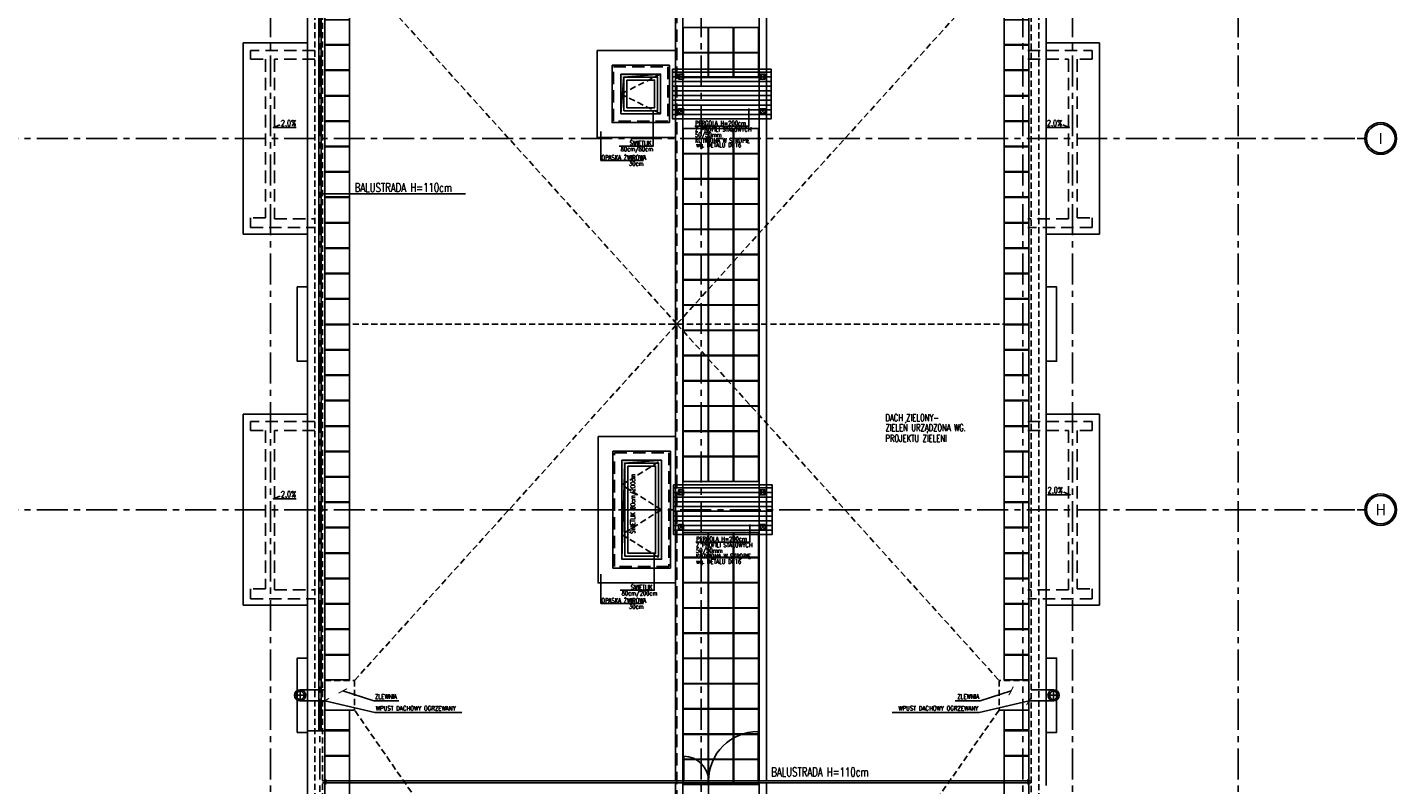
# Model space of a CAD drawing. Extents: x 41755 to 123924, y -112333 to 86187.
# Tile 41 of 256: x 109090 to 111856, y -100051 to -98521. Entities that reach past the tile are written whole.
import ezdxf
from ezdxf.enums import TextEntityAlignment as Align

# ---------------------------------------------------------------- set-up
doc = ezdxf.new("R2010")
doc.units = 0
doc.header["$LTSCALE"] = 50
for name, pattern in [('CENTER', [2, 1.25, -0.25, 0.25, -0.25]), ('DASHED', [0.75, 0.5, -0.25]), ('DASHED2', [0.375, 0.25, -0.125])]:
    doc.linetypes.add(name, pattern=pattern)
doc.layers.get('0').update_dxf_attribs({"color": 101, "linetype": 'CONTINUOUS'})
for name, color, linetype in [('Ele-balustrada', 8, 'CONTINUOUS'), ('Ins-wod', 4, 'CONTINUOUS'), ('Okn---okna', 5, 'CONTINUOUS'), ('Opis-spadki', 61, 'CONTINUOUS'), ('Os-osie glowne', 1, 'CENTER'), ('Os-osie-opis', 16, 'CONTINUOUS'), ('Pos-ceramika', 14, 'CONTINUOUS'), ('Pzt-chodniki-hatch', 252, 'CONTINUOUS'), ('Sc-metal', 141, 'CONTINUOUS'), ('Sch-opis', 51, 'CONTINUOUS'), ('W-idok', 8, 'CONTINUOUS'), ('W-idok nad', 5, 'DASHED2'), ('W-idok pod', 5, 'DASHED'), ('W-izol-w', 144, 'CONTINUOUS'), ('W-otwor-strop', 1, 'CONTINUOUS'), ('W-widok-spadki', 61, 'CONTINUOUS')]:
    doc.layers.add(name, color=color, linetype=linetype)
doc.styles.add('dwg_opis duży', font='ARIAL.TTF', dxfattribs={"width": 0.9})
doc.styles.add('ROMANS', font='romans', dxfattribs={"width": 0.85})
doc.dimstyles.new('CHMIELNA', dxfattribs={"dimscale": 3.5, "dimtxt": 4, "dimasz": 1.5, "dimexe": 3, "dimexo": 0, "dimgap": 1, "dimtad": 1, "dimdec": 1, "dimrnd": 0.5, "dimzin": 12, "dimdsep": 46, "dimtxsty": 'ROMANS', "dimblk": 'DIMTICK', "dimcen": 0.09, "dimse1": 1, "dimse2": 1, "dimclrd": 143, "dimclrt": 53, "dimadec": 0, "dimazin": 0, "dimtfac": 1, "dimtdec": 1, "dimtix": 1, "dimtmove": 2, "dimatfit": 2, "dimldrblk": 'ARCHTICK', "dimfxl": 0, "dimtolj": 1, "dimtzin": 0, "dimarcsym": 0})

# ---------------------------------------------------------------- blocks, each defined once
blk = doc.blocks.new('SPADKI')
at = {"ltscale": 25}
blk.add_lwpolyline([(0, 0), (0, -70), (-8, -50), (-8, -50)], dxfattribs=at)
at = {"ltscale": 25, "style": 'ROMANS', "width": 0.7}
blk.add_attdef('SP%', text='', height=18, rotation=90, dxfattribs=at).set_placement((-4.9, -24), align=Align.CENTER)
blk = doc.blocks.new('_opis_osi')
blk.add_hatch(color=256).paths.add_polyline_path([(32, -32), (28.8, -32, -1), (-28.8, -32), (-32, -32, 1)])
for radius in [32, 28.8]:
    blk.add_circle((0, -32), radius)
at = {"style": 'dwg_opis duży', "width": 0.9}
blk.add_attdef('AXNAMEV', text='', height=22.4, rotation=90, dxfattribs=at).set_placement((0, -32), align=Align.MIDDLE_CENTER)
blk = doc.blocks.new('DIMTICK')
for p, q in [((-1, 0), (1, 0)), ((0, 1), (0, -1))]:
    blk.add_line(p, q)
at = {"const_width": 0.141}
blk.add_lwpolyline([(0.71, 0.71), (-0.71, -0.71)], dxfattribs=at)
blk = doc.blocks.new('_sfkhmgkjm')
for points in [[(-3.5, 0), (-3.5, -0.5)], [(-3.5, 0), (3.5, 0), (3.5, 0)], [(3.5, 0), (3.5, -0.5)]]:
    blk.add_lwpolyline(points)
blk.add_lwpolyline([(3.5, -0.5, -0.284735), (-3.5, -0.5, -7)], format="xyb")
blk = doc.blocks.new('_kdjkgjksjhgkfhh')
for p, q in [((-11.2, 0), (11.2, 0)), ((0, 11.2), (0, -11.2))]:
    blk.add_line(p, q)
for radius in [11.3, 8.25]:
    blk.add_circle((0, 0), radius)

msp = doc.modelspace()

# ---------------------------------------------------------------- hatches: boundary and pattern name
at = {"layer": 'W-idok'}
h = msp.add_hatch(dxfattribs=at)
h.set_pattern_fill('ANSI31', color=256, scale=3, angle=135, style=0)
h.set_pattern_definition([(180, (54723.137, 1496.259), (-4e-15, -9.525), [])])
h.paths.add_polyline_path([(110392.966, -98605.824), (110392.966, -98705.824), (110592.685, -98705.824), (110592.685, -98605.824)])
h = msp.add_hatch(dxfattribs=at)
h.set_pattern_fill('ANSI31', color=256, scale=3, angle=135, style=0)
h.set_pattern_definition([(180, (54725.137, 656.259), (-4e-15, -9.525), [])])
h.paths.add_polyline_path([(110394.966, -99445.824), (110394.966, -99545.824), (110594.685, -99545.824), (110594.685, -99445.824)])
at = {"layer": 'W-otwor-strop', "linetype": 'Continuous', "ltscale": 0.5}
h = msp.add_hatch(color=256, dxfattribs=at)
h.paths.add_polyline_path([(110295.466, -98621.824), (110369.466, -98615.824), (110289.466, -98615.824), (110289.466, -98639.487), (110293.554, -98645.399)])
h.paths.add_polyline_path([(110293.554, -98645.399), (110289.466, -98639.487), (110289.466, -98695.824)])
h = msp.add_hatch(color=256, dxfattribs=at)
h.paths.add_polyline_path([(110370.966, -99395.824), (110290.966, -99395.824), (110290.966, -99495.824), (110294.059, -99495.824), (110296.966, -99401.824)])
h.paths.add_polyline_path([(110294.059, -99495.824), (110290.966, -99495.824), (110290.966, -99595.824)])

# ---------------------------------------------------------------- linework, layer by layer
at = {"layer": 'Ele-balustrada'}
for points in [[(109678.466, -99941.816), (109678.466, -97271.832)], [(109683.466, -99941.816), (109683.466, -97271.832)], [(110565.967, -100043.887), (110565.967, -99943.887)], [(110415.967, -100043.887), (110415.967, -99993.887)], [(110465.967, -100099.814), (110465.967, -100002.981)], [(109692.809, -100043.824), (111112.966, -100043.824)], [(109692.809, -100043.824), (111112.966, -100043.824)], [(109692.809, -100047.824), (111111.123, -100047.824)], [(109692.809, -100047.824), (111112.966, -100047.824)]]:
    msp.add_lwpolyline(points, dxfattribs=at)
for points in [[(109690.966, -100050.824), (109690.966, -100040.824), (109691.966, -100040.824, -0.1994429), (109691.966, -100050.824)], [(111112.966, -100050.824), (111112.966, -100040.824), (111111.966, -100040.824, 0.1994429), (111111.966, -100050.824)]]:
    msp.add_lwpolyline(points, format="xyb", close=True, dxfattribs=at)
for centre, radius, start, end in [((110565.967, -100043.887), 100, 90, 180), ((110415.967, -100043.887), 50, 0, 90)]:
    msp.add_arc(centre, radius, start, end, dxfattribs=at)
at = {"layer": 'Okn---okna'}
for points in [[(110288.966, -98615.824), (110368.966, -98615.824), (110368.966, -98695.824), (110288.966, -98695.824)], [(110294.966, -98621.824), (110362.966, -98621.824), (110362.966, -98689.824), (110294.966, -98689.824)], [(110300.966, -98627.824), (110356.966, -98627.824), (110356.966, -98683.824), (110300.966, -98683.824)], [(110290.966, -99395.824), (110370.966, -99395.824), (110370.966, -99595.824), (110290.966, -99595.824)], [(110296.966, -99401.824), (110364.966, -99401.824), (110364.966, -99589.824), (110296.966, -99589.824)], [(110302.966, -99407.824), (110358.966, -99407.824), (110358.966, -99583.824), (110302.966, -99583.824)]]:
    msp.add_lwpolyline(points, close=True, dxfattribs=at)
at = {"layer": 'Okn---okna', "linetype": 'DASHED', "ltscale": 0.5}
for points in [[(110368.966, -98615.824), (110288.966, -98655.824), (110368.966, -98695.824)], [(110370.966, -99495.824), (110290.966, -99445.824), (110370.966, -99395.824)], [(110370.966, -99495.824), (110290.966, -99545.824), (110370.966, -99595.824)]]:
    msp.add_lwpolyline(points, dxfattribs=at)
at = {"layer": 'Okn---okna'}
msp.add_lwpolyline([(110290.966, -99495.824), (110370.966, -99495.824)], dxfattribs=at)
at = {"layer": 'Os-osie glowne'}
for points in [[(109580.966, -102040.824), (109580.966, -96063.824)], [(109680.966, -102040.824), (109680.966, -96063.824)], [(110450.966, -102040.824), (110450.966, -96063.824)], [(111100.966, -102040.824), (111100.966, -96063.824)], [(111200.966, -102040.824), (111200.966, -96063.824)], [(111535.966, -102040.824), (111535.966, -96063.824)], [(99508.966, -98745.824), (111775.966, -98745.824)], [(99508.966, -99495.824), (111775.966, -99495.824)]]:
    msp.add_lwpolyline(points, dxfattribs=at)
at = {"layer": 'Os-osie-opis'}
for points in [[(111775.966, -98745.824), (111791.966, -98745.824)], [(111775.966, -99495.824), (111791.966, -99495.824)]]:
    msp.add_lwpolyline(points, dxfattribs=at)
at = {"layer": 'Pos-ceramika'}
for points in [[(110240.966, -98567.824), (110398.967, -98567.824), (110398.967, -98743.824), (110240.966, -98743.824)], [(110242.966, -99347.824), (110398.967, -99347.824), (110398.967, -99643.824), (110242.966, -99643.824)]]:
    msp.add_lwpolyline(points, close=True, dxfattribs=at)
at = {"layer": 'Pzt-chodniki-hatch'}
for points in [[(109690.966, -98505.984), (109690.966, -98555.984), (109740.966, -98555.984), (109740.966, -98505.984)], [(110414.967, -98521.824), (110414.967, -98571.824), (110464.967, -98571.824), (110464.967, -98521.824)], [(110465.967, -98521.824), (110465.967, -98571.824), (110515.967, -98571.824), (110515.967, -98521.824)], [(110516.967, -98521.824), (110516.967, -98571.824), (110566.967, -98571.824), (110566.967, -98521.824)], [(111062.966, -98505.984), (111062.966, -98555.984), (111112.966, -98555.984), (111112.966, -98505.984)], [(109690.966, -98557.324), (109690.966, -98607.324), (109740.966, -98607.324), (109740.966, -98557.324)], [(110414.967, -98572.824), (110414.967, -98622.824), (110464.967, -98622.824), (110464.967, -98572.824)], [(110465.967, -98572.824), (110465.967, -98622.824), (110515.967, -98622.824), (110515.967, -98572.824)], [(110516.967, -98572.824), (110516.967, -98622.824), (110566.967, -98622.824), (110566.967, -98572.824)], [(111062.966, -98557.324), (111062.966, -98607.324), (111112.966, -98607.324), (111112.966, -98557.324)], [(109690.966, -98608.664), (109690.966, -98658.664), (109740.966, -98658.664), (109740.966, -98608.664)], [(111062.966, -98608.664), (111062.966, -98658.664), (111112.966, -98658.664), (111112.966, -98608.664)], [(109690.966, -98660.004), (109690.966, -98710.004), (109740.966, -98710.004), (109740.966, -98660.004)], [(111062.966, -98660.004), (111062.966, -98710.004), (111112.966, -98710.004), (111112.966, -98660.004)], [(109690.966, -98711.344), (109690.966, -98761.344), (109740.966, -98761.344), (109740.966, -98711.344)], [(111062.966, -98711.344), (111062.966, -98761.344), (111112.966, -98761.344), (111112.966, -98711.344)], [(110414.967, -98725.824), (110414.967, -98775.824), (110464.967, -98775.824), (110464.967, -98725.824)], [(110465.967, -98725.824), (110465.967, -98775.824), (110515.967, -98775.824), (110515.967, -98725.824)], [(110516.967, -98725.824), (110516.967, -98775.824), (110566.967, -98775.824), (110566.967, -98725.824)], [(109690.966, -98762.684), (109690.966, -98812.684), (109740.966, -98812.684), (109740.966, -98762.684)], [(111062.966, -98762.684), (111062.966, -98812.684), (111112.966, -98812.684), (111112.966, -98762.684)], [(110414.967, -98776.824), (110414.967, -98826.824), (110464.967, -98826.824), (110464.967, -98776.824)], [(110465.967, -98776.824), (110465.967, -98826.824), (110515.967, -98826.824), (110515.967, -98776.824)], [(110516.967, -98776.824), (110516.967, -98826.824), (110566.967, -98826.824), (110566.967, -98776.824)], [(109690.966, -98814.024), (109690.966, -98864.024), (109740.966, -98864.024), (109740.966, -98814.024)], [(110414.967, -98827.824), (110414.967, -98877.824), (110464.967, -98877.824), (110464.967, -98827.824)], [(110465.967, -98827.824), (110465.967, -98877.824), (110515.967, -98877.824), (110515.967, -98827.824)], [(110516.967, -98827.824), (110516.967, -98877.824), (110566.967, -98877.824), (110566.967, -98827.824)], [(111062.966, -98814.024), (111062.966, -98864.024), (111112.966, -98864.024), (111112.966, -98814.024)], [(109690.966, -98865.364), (109690.966, -98915.364), (109740.966, -98915.364), (109740.966, -98865.364)], [(110414.967, -98878.824), (110414.967, -98928.824), (110464.967, -98928.824), (110464.967, -98878.824)], [(110465.967, -98878.824), (110465.967, -98928.824), (110515.967, -98928.824), (110515.967, -98878.824)], [(110516.967, -98878.824), (110516.967, -98928.824), (110566.967, -98928.824), (110566.967, -98878.824)], [(111062.966, -98865.364), (111062.966, -98915.364), (111112.966, -98915.364), (111112.966, -98865.364)], [(109690.966, -98916.704), (109690.966, -98966.704), (109740.966, -98966.704), (109740.966, -98916.704)], [(110414.967, -98929.824), (110414.967, -98979.824), (110464.967, -98979.824), (110464.967, -98929.824)], [(110465.967, -98929.824), (110465.967, -98979.824), (110515.967, -98979.824), (110515.967, -98929.824)], [(110516.967, -98929.824), (110516.967, -98979.824), (110566.967, -98979.824), (110566.967, -98929.824)], [(111062.966, -98916.704), (111062.966, -98966.704), (111112.966, -98966.704), (111112.966, -98916.704)], [(109690.966, -98968.044), (109690.966, -99018.044), (109740.966, -99018.044), (109740.966, -98968.044)], [(110414.967, -98980.824), (110414.967, -99030.824), (110464.967, -99030.824), (110464.967, -98980.824)], [(110465.967, -98980.824), (110465.967, -99030.824), (110515.967, -99030.824), (110515.967, -98980.824)], [(110516.967, -98980.824), (110516.967, -99030.824), (110566.967, -99030.824), (110566.967, -98980.824)], [(111062.966, -98968.044), (111062.966, -99018.044), (111112.966, -99018.044), (111112.966, -98968.044)], [(109690.966, -99019.384), (109690.966, -99069.384), (109740.966, -99069.384), (109740.966, -99019.384)], [(111062.966, -99019.384), (111062.966, -99069.384), (111112.966, -99069.384), (111112.966, -99019.384)], [(110414.967, -99031.824), (110414.967, -99081.824), (110464.967, -99081.824), (110464.967, -99031.824)], [(110465.967, -99031.824), (110465.967, -99081.824), (110515.967, -99081.824), (110515.967, -99031.824)], [(110516.967, -99031.824), (110516.967, -99081.824), (110566.967, -99081.824), (110566.967, -99031.824)], [(109690.966, -99070.724), (109690.966, -99120.724), (109740.966, -99120.724), (109740.966, -99070.724)], [(111062.966, -99070.724), (111062.966, -99120.724), (111112.966, -99120.724), (111112.966, -99070.724)], [(110414.967, -99082.824), (110414.967, -99132.824), (110464.967, -99132.824), (110464.967, -99082.824)], [(110465.967, -99082.824), (110465.967, -99132.824), (110515.967, -99132.824), (110515.967, -99082.824)], [(110516.967, -99082.824), (110516.967, -99132.824), (110566.967, -99132.824), (110566.967, -99082.824)], [(109690.966, -99122.064), (109690.966, -99172.064), (109740.966, -99172.064), (109740.966, -99122.064)], [(111062.966, -99122.064), (111062.966, -99172.064), (111112.966, -99172.064), (111112.966, -99122.064)], [(110414.967, -99133.824), (110414.967, -99183.824), (110464.967, -99183.824), (110464.967, -99133.824)], [(110465.967, -99133.824), (110465.967, -99183.824), (110515.967, -99183.824), (110515.967, -99133.824)], [(110516.967, -99133.824), (110516.967, -99183.824), (110566.967, -99183.824), (110566.967, -99133.824)], [(109690.966, -99173.404), (109690.966, -99223.404), (109740.966, -99223.404), (109740.966, -99173.404)], [(110414.967, -99184.824), (110414.967, -99234.824), (110464.967, -99234.824), (110464.967, -99184.824)], [(110465.967, -99184.824), (110465.967, -99234.824), (110515.967, -99234.824), (110515.967, -99184.824)], [(110516.967, -99184.824), (110516.967, -99234.824), (110566.967, -99234.824), (110566.967, -99184.824)], [(111062.966, -99173.404), (111062.966, -99223.404), (111112.966, -99223.404), (111112.966, -99173.404)], [(109690.966, -99224.744), (109690.966, -99274.744), (109740.966, -99274.744), (109740.966, -99224.744)], [(110414.967, -99235.824), (110414.967, -99285.824), (110464.967, -99285.824), (110464.967, -99235.824)], [(110465.967, -99235.824), (110465.967, -99285.824), (110515.967, -99285.824), (110515.967, -99235.824)], [(110516.967, -99235.824), (110516.967, -99285.824), (110566.967, -99285.824), (110566.967, -99235.824)], [(111062.966, -99224.744), (111062.966, -99274.744), (111112.966, -99274.744), (111112.966, -99224.744)], [(109690.966, -99276.084), (109690.966, -99326.084), (109740.966, -99326.084), (109740.966, -99276.084)], [(110414.967, -99286.824), (110414.967, -99336.824), (110464.967, -99336.824), (110464.967, -99286.824)], [(110465.967, -99286.824), (110465.967, -99336.824), (110515.967, -99336.824), (110515.967, -99286.824)], [(110516.967, -99286.824), (110516.967, -99336.824), (110566.967, -99336.824), (110566.967, -99286.824)], [(111062.966, -99276.084), (111062.966, -99326.084), (111112.966, -99326.084), (111112.966, -99276.084)], [(109690.966, -99327.424), (109690.966, -99377.424), (109740.966, -99377.424), (109740.966, -99327.424)], [(110414.967, -99337.824), (110414.967, -99387.824), (110464.967, -99387.824), (110464.967, -99337.824)], [(110465.967, -99337.824), (110465.967, -99387.824), (110515.967, -99387.824), (110515.967, -99337.824)], [(110516.967, -99337.824), (110516.967, -99387.824), (110566.967, -99387.824), (110566.967, -99337.824)], [(111062.966, -99327.424), (111062.966, -99377.424), (111112.966, -99377.424), (111112.966, -99327.424)], [(109690.966, -99378.764), (109690.966, -99428.764), (109740.966, -99428.764), (109740.966, -99378.764)], [(111062.966, -99378.764), (111062.966, -99428.764), (111112.966, -99428.764), (111112.966, -99378.764)], [(110414.967, -99388.824), (110414.967, -99438.824), (110464.967, -99438.824), (110464.967, -99388.824)], [(110465.967, -99388.824), (110465.967, -99438.824), (110515.967, -99438.824), (110515.967, -99388.824)], [(110516.967, -99388.824), (110516.967, -99438.824), (110566.967, -99438.824), (110566.967, -99388.824)], [(109690.966, -99430.104), (109690.966, -99480.104), (109740.966, -99480.104), (109740.966, -99430.104)], [(111062.966, -99430.104), (111062.966, -99480.104), (111112.966, -99480.104), (111112.966, -99430.104)], [(109690.966, -99481.444), (109690.966, -99531.444), (109740.966, -99531.444), (109740.966, -99481.444)], [(111062.966, -99481.444), (111062.966, -99531.444), (111112.966, -99531.444), (111112.966, -99481.444)], [(109690.966, -99532.784), (109690.966, -99582.784), (109740.966, -99582.784), (109740.966, -99532.784)], [(110414.967, -99541.824), (110414.967, -99591.824), (110464.967, -99591.824), (110464.967, -99541.824)], [(110465.967, -99541.824), (110465.967, -99591.824), (110515.967, -99591.824), (110515.967, -99541.824)], [(110516.967, -99541.824), (110516.967, -99591.824), (110566.967, -99591.824), (110566.967, -99541.824)], [(111062.966, -99532.784), (111062.966, -99582.784), (111112.966, -99582.784), (111112.966, -99532.784)], [(109690.966, -99584.124), (109690.966, -99634.124), (109740.966, -99634.124), (109740.966, -99584.124)], [(110414.967, -99592.824), (110414.967, -99642.824), (110464.967, -99642.824), (110464.967, -99592.824)], [(110465.967, -99592.824), (110465.967, -99642.824), (110515.967, -99642.824), (110515.967, -99592.824)], [(110516.967, -99592.824), (110516.967, -99642.824), (110566.967, -99642.824), (110566.967, -99592.824)], [(111062.966, -99584.124), (111062.966, -99634.124), (111112.966, -99634.124), (111112.966, -99584.124)], [(109690.966, -99635.464), (109690.966, -99685.464), (109740.966, -99685.464), (109740.966, -99635.464)], [(110414.967, -99643.824), (110414.967, -99693.824), (110464.967, -99693.824), (110464.967, -99643.824)], [(110465.967, -99643.824), (110465.967, -99693.824), (110515.967, -99693.824), (110515.967, -99643.824)], [(110516.967, -99643.824), (110516.967, -99693.824), (110566.967, -99693.824), (110566.967, -99643.824)], [(111062.966, -99635.464), (111062.966, -99685.464), (111112.966, -99685.464), (111112.966, -99635.464)], [(109690.966, -99686.804), (109690.966, -99736.804), (109740.966, -99736.804), (109740.966, -99686.804)], [(110414.967, -99694.824), (110414.967, -99744.824), (110464.967, -99744.824), (110464.967, -99694.824)], [(110465.967, -99694.824), (110465.967, -99744.824), (110515.967, -99744.824), (110515.967, -99694.824)], [(110516.967, -99694.824), (110516.967, -99744.824), (110566.967, -99744.824), (110566.967, -99694.824)], [(111062.966, -99686.804), (111062.966, -99736.804), (111112.966, -99736.804), (111112.966, -99686.804)], [(109690.966, -99738.144), (109690.966, -99788.144), (109740.966, -99788.144), (109740.966, -99738.144)], [(111062.966, -99738.144), (111062.966, -99788.144), (111112.966, -99788.144), (111112.966, -99738.144)], [(110414.967, -99745.824), (110414.967, -99795.824), (110464.967, -99795.824), (110464.967, -99745.824)], [(110465.967, -99745.824), (110465.967, -99795.824), (110515.967, -99795.824), (110515.967, -99745.824)], [(110516.967, -99745.824), (110516.967, -99795.824), (110566.967, -99795.824), (110566.967, -99745.824)], [(109690.966, -99789.484), (109690.966, -99839.484), (109740.966, -99839.484), (109740.966, -99789.484)], [(110414.967, -99796.824), (110414.967, -99846.824), (110464.967, -99846.824), (110464.967, -99796.824)], [(110465.967, -99796.824), (110465.967, -99846.824), (110515.967, -99846.824), (110515.967, -99796.824)], [(110516.967, -99796.824), (110516.967, -99846.824), (110566.967, -99846.824), (110566.967, -99796.824)], [(111062.966, -99789.484), (111062.966, -99839.484), (111112.966, -99839.484), (111112.966, -99789.484)], [(110414.967, -99847.824), (110414.967, -99897.824), (110464.967, -99897.824), (110464.967, -99847.824)], [(110465.967, -99847.824), (110465.967, -99897.824), (110515.967, -99897.824), (110515.967, -99847.824)], [(110516.967, -99847.824), (110516.967, -99897.824), (110566.967, -99897.824), (110566.967, -99847.824)], [(109690.966, -99900.824), (109690.966, -99940.824), (109740.966, -99940.824), (109740.966, -99900.824)], [(110414.967, -99898.824), (110414.967, -99948.824), (110464.967, -99948.824), (110464.967, -99898.824)], [(110465.967, -99898.824), (110465.967, -99948.824), (110515.967, -99948.824), (110515.967, -99898.824)], [(110516.967, -99898.824), (110516.967, -99948.824), (110566.967, -99948.824), (110566.967, -99898.824)], [(111062.966, -99900.824), (111062.966, -99940.824), (111112.966, -99940.824), (111112.966, -99900.824)], [(109690.966, -99942.324), (109690.966, -99992.324), (109740.966, -99992.324), (109740.966, -99942.324)], [(110414.967, -99949.824), (110414.967, -99999.824), (110464.967, -99999.824), (110464.967, -99949.824)], [(110465.967, -99949.824), (110465.967, -99999.824), (110515.967, -99999.824), (110515.967, -99949.824)], [(110516.967, -99949.824), (110516.967, -99999.824), (110566.967, -99999.824), (110566.967, -99949.824)], [(111062.966, -99942.324), (111062.966, -99992.324), (111112.966, -99992.324), (111112.966, -99942.324)], [(109690.966, -99993.824), (109690.966, -100043.824), (109740.966, -100043.824), (109740.966, -99993.824)], [(110414.967, -100000.824), (110414.967, -100050.824), (110464.967, -100050.824), (110464.967, -100000.824)], [(110465.967, -100000.824), (110465.967, -100050.824), (110515.967, -100050.824), (110515.967, -100000.824)], [(110516.967, -100000.824), (110516.967, -100050.824), (110566.967, -100050.824), (110566.967, -100000.824)], [(111062.966, -99993.824), (111062.966, -100043.824), (111112.966, -100043.824), (111112.966, -99993.824)], [(109690.966, -100047.824), (109690.966, -100097.824), (109740.966, -100097.824), (109740.966, -100047.824)], [(111062.966, -100047.824), (111062.966, -100097.824), (111112.966, -100097.824), (111112.966, -100047.824)]]:
    msp.add_lwpolyline(points, close=True, dxfattribs=at)
at = {"layer": 'Sc-metal'}
for points in [[(110405.466, -98615.824), (110405.466, -98625.824), (110415.466, -98625.824), (110415.466, -98615.824)], [(110580.185, -98615.824), (110580.185, -98625.824), (110570.185, -98625.824), (110570.185, -98615.824)], [(110405.466, -98695.824), (110405.466, -98685.824), (110415.466, -98685.824), (110415.466, -98695.824)], [(110580.185, -98695.824), (110580.185, -98685.824), (110570.185, -98685.824), (110570.185, -98695.824)], [(110405.466, -99455.824), (110405.466, -99465.824), (110415.466, -99465.824), (110415.466, -99455.824)], [(110580.185, -99455.824), (110580.185, -99465.824), (110570.185, -99465.824), (110570.185, -99455.824)], [(110405.466, -99535.824), (110405.466, -99525.824), (110415.466, -99525.824), (110415.466, -99535.824)], [(110580.185, -99535.824), (110580.185, -99525.824), (110570.185, -99525.824), (110570.185, -99535.824)]]:
    msp.add_lwpolyline(points, close=True, dxfattribs=at)
for points in [[(110405.466, -98615.824), (110415.466, -98625.824)], [(110415.466, -98615.824), (110405.466, -98625.824)], [(110580.185, -98615.824), (110570.185, -98625.824)], [(110570.185, -98615.824), (110580.185, -98625.824)], [(110405.466, -98695.824), (110415.466, -98685.824)], [(110415.466, -98695.824), (110405.466, -98685.824)], [(110580.185, -98695.824), (110570.185, -98685.824)], [(110570.185, -98695.824), (110580.185, -98685.824)], [(110405.466, -99455.824), (110415.466, -99465.824)], [(110415.466, -99455.824), (110405.466, -99465.824)], [(110580.185, -99455.824), (110570.185, -99465.824)], [(110570.185, -99455.824), (110580.185, -99465.824)], [(110405.466, -99535.824), (110415.466, -99525.824)], [(110415.466, -99535.824), (110405.466, -99525.824)], [(110580.185, -99535.824), (110570.185, -99525.824)], [(110570.185, -99535.824), (110580.185, -99525.824)]]:
    msp.add_lwpolyline(points, dxfattribs=at)
at = {"layer": 'Sch-opis'}
for points in [[(110285.67, -98761.164), (110354.407, -98761.164), (110354.407, -98689.824)], [(110438.436, -98721.205), (110547.408, -98721.205), (110547.408, -98685.562)], [(110248.508, -98790.613), (110248.508, -98731.43)], [(110334.297, -98790.613), (110248.508, -98790.613)], [(109974.805, -98857.616), (109678.466, -98857.616)], [(110440.436, -99561.205), (110549.408, -99561.205), (110549.408, -99525.562)], [(110287.67, -99658.65), (110356.407, -99658.65), (110356.407, -99589.824)], [(110248.508, -99685.563), (110248.508, -99626.38)], [(110334.297, -99685.563), (110248.508, -99685.563)]]:
    msp.add_lwpolyline(points, dxfattribs=at)
at = {"layer": 'W-idok', "linetype": 'DASHED', "ltscale": 0.5}
for p, q in [((109670.966, -97255.824), (109670.966, -100985.824)), ((109685.966, -97255.824), (109685.966, -101000.824)), ((111117.966, -101228.824), (111117.966, -97255.824)), ((111132.966, -101243.824), (111132.966, -97255.824))]:
    msp.add_line(p, q, dxfattribs=at)
at = {"layer": 'W-idok'}
for p, q in [((109740.966, -98401.824), (109740.966, -99840.824)), ((111062.966, -99840.824), (111062.966, -98401.824)), ((109740.966, -99900.824), (109740.966, -100768.824)), ((111062.966, -100768.824), (111062.966, -99900.824))]:
    msp.add_line(p, q, dxfattribs=at)
for points in [[(110567.966, -97270.824), (110567.966, -100043.824)], [(110413.966, -97624.824), (110413.967, -100043.824)], [(110398.967, -98265.703), (110398.967, -100043.824)], [(110582.966, -98345.466), (110582.966, -100043.824)], [(110392.966, -98605.824), (110392.966, -98705.824), (110592.685, -98705.824), (110592.685, -98605.824), (110392.966, -98605.824)], [(110394.966, -99445.824), (110394.966, -99545.824), (110594.685, -99545.824), (110594.685, -99445.824), (110394.966, -99445.824)], [(109640.966, -99859.574), (109690.966, -99859.574)], [(111162.966, -99859.574), (111117.966, -99859.574)], [(109640.966, -99882.074), (109690.966, -99882.074)], [(111162.966, -99882.074), (111112.966, -99882.074)], [(110398.967, -100047.824), (110398.967, -100768.824)], [(110413.967, -100047.824), (110413.967, -101173.747)], [(110567.966, -100047.824), (110567.966, -101173.824)], [(110582.966, -100047.824), (110582.966, -100768.824)]]:
    msp.add_lwpolyline(points, dxfattribs=at)
at = {"layer": 'W-idok', "linetype": 'DASHED'}
msp.add_lwpolyline([(110401.966, -100837.824), (110401.966, -97624.824)], dxfattribs=at)
at = {"layer": 'W-idok'}
for points in [[(110270.966, -98597.824), (110386.966, -98597.824), (110386.966, -98713.824), (110270.966, -98713.824)], [(110272.966, -99377.824), (110388.966, -99377.824), (110388.966, -99613.824), (110272.966, -99613.824)]]:
    msp.add_lwpolyline(points, close=True, dxfattribs=at)
at = {"layer": 'W-idok', "linetype": 'DASHED'}
for points in [[(110273.966, -98600.824), (110383.966, -98600.824), (110383.966, -98710.824), (110273.966, -98710.824)], [(110275.966, -99380.824), (110385.966, -99380.824), (110385.966, -99610.824), (110275.966, -99610.824)]]:
    msp.add_lwpolyline(points, close=True, dxfattribs=at)
at = {"layer": 'W-idok nad', "ltscale": 0.1}
for points in [[(109692.809, -100043.824), (109685.966, -100043.824)], [(111111.123, -100043.824), (111117.966, -100043.824)], [(109692.809, -100047.824), (109685.966, -100047.824)], [(111111.123, -100047.824), (111117.966, -100047.824)]]:
    msp.add_lwpolyline(points, dxfattribs=at)
at = {"layer": 'W-idok pod', "linetype": 'Continuous'}
for p, q in [((109655.966, -98552.824), (109525.966, -98552.824)), ((109525.966, -98552.824), (109525.966, -98938.824)), ((111255.966, -98552.824), (111147.966, -98552.824)), ((111255.966, -98938.824), (111255.966, -98552.824)), ((109525.966, -98938.824), (109655.966, -98938.824)), ((111147.966, -98938.824), (111255.966, -98938.824)), ((109655.966, -99302.824), (109525.966, -99302.824)), ((109525.966, -99302.824), (109525.966, -99688.824)), ((111255.966, -99302.824), (111147.966, -99302.824)), ((111255.966, -99688.824), (111255.966, -99302.824)), ((109525.966, -99688.824), (109655.966, -99688.824)), ((111147.966, -99688.824), (111255.966, -99688.824))]:
    msp.add_line(p, q, dxfattribs=at)
at = {"layer": 'W-idok pod'}
for points in [[(109670.966, -98567.824), (109540.966, -98567.824), (109540.966, -98585.824), (109570.966, -98585.824), (109570.966, -98905.824), (109540.966, -98905.824), (109540.966, -98925.824), (109670.966, -98925.824)], [(111110.966, -98567.824), (111240.966, -98567.824), (111240.966, -98585.824), (111210.966, -98585.824), (111210.966, -98905.824), (111240.966, -98905.824), (111240.966, -98925.824), (111110.966, -98925.824)], [(109670.966, -98585.824), (109588.966, -98585.824), (109588.966, -98907.824), (109670.966, -98907.824)], [(111110.966, -98585.824), (111192.966, -98585.824), (111192.966, -98907.824), (111110.966, -98907.824)], [(109670.966, -99317.824), (109540.966, -99317.824), (109540.966, -99335.824), (109570.966, -99335.824), (109570.966, -99655.824), (109540.966, -99655.824), (109540.966, -99675.824), (109670.966, -99675.824)], [(111110.966, -99317.824), (111240.966, -99317.824), (111240.966, -99335.824), (111210.966, -99335.824), (111210.966, -99655.824), (111240.966, -99655.824), (111240.966, -99675.824), (111110.966, -99675.824)], [(109670.966, -99335.824), (109588.966, -99335.824), (109588.966, -99657.824), (109670.966, -99657.824)], [(111110.966, -99335.824), (111192.966, -99335.824), (111192.966, -99657.824), (111110.966, -99657.824)]]:
    msp.add_lwpolyline(points, dxfattribs=at)
at = {"layer": 'W-idok pod', "linetype": 'Continuous'}
for points in [[(109655.966, -99045.824), (109634.966, -99045.824), (109634.966, -99195.824), (109655.966, -99195.824)], [(111147.966, -99045.824), (111168.966, -99045.824), (111168.966, -99195.824), (111147.966, -99195.824)], [(109655.966, -99795.824), (109634.966, -99795.824), (109634.966, -99945.824), (109655.966, -99945.824)], [(111147.966, -99795.824), (111168.966, -99795.824), (111168.966, -99945.824), (111158.466, -99945.824), (111147.966, -99945.824)]]:
    msp.add_lwpolyline(points, dxfattribs=at)
at = {"layer": 'W-izol-w', "linetype": 'Continuous'}
for p, q in [((109690.966, -97270.824), (109690.966, -101005.824)), ((111112.966, -101223.824), (111112.966, -97270.824)), ((111147.966, -98552.824), (111147.966, -97802.824)), ((109655.966, -98188.824), (109655.966, -98938.824)), ((111147.966, -99302.824), (111147.966, -98552.824)), ((109655.966, -98938.824), (109655.966, -99688.824)), ((111147.966, -100052.824), (111147.966, -99302.824)), ((109655.966, -99688.824), (109655.966, -100438.824))]:
    msp.add_line(p, q, dxfattribs=at)
msp.add_lwpolyline([(109655.966, -99942.824), (109690.966, -99942.824)], dxfattribs=at)
at = {"layer": 'W-otwor-strop', "ltscale": 0.5}
for points in [[(110288.966, -98615.824), (110368.966, -98615.824), (110368.966, -98695.824), (110288.966, -98695.824)], [(110290.966, -99395.824), (110370.966, -99395.824), (110370.966, -99595.824), (110290.966, -99595.824)]]:
    msp.add_lwpolyline(points, close=True, dxfattribs=at)
for points in [[(110368.966, -98615.824), (110294.966, -98621.824), (110288.966, -98695.824)], [(110370.966, -99395.824), (110296.966, -99401.824), (110290.966, -99595.824)]]:
    msp.add_lwpolyline(points, dxfattribs=at)
at = {"layer": 'W-widok-spadki', "linetype": 'DASHED', "ltscale": 0.5}
for points in [[(110401.966, -99120.824), (109750.966, -98401.824)], [(111052.966, -98401.824), (110401.966, -99120.824)], [(109690.966, -99120.824), (111112.966, -99120.824)], [(109750.966, -99840.824), (110401.966, -99120.824)], [(110401.966, -99120.824), (111052.966, -99840.824)], [(110398.967, -100837.824), (109750.966, -99900.824)], [(111052.966, -99900.824), (110398.967, -100837.824)]]:
    msp.add_lwpolyline(points, dxfattribs=at)
for points in [[(109690.966, -99840.824), (109750.966, -99840.824), (109750.966, -99900.824), (109690.966, -99900.824)], [(111112.966, -99840.824), (111052.966, -99840.824), (111052.966, -99900.824), (111112.966, -99900.824)]]:
    msp.add_lwpolyline(points, close=True, dxfattribs=at)

# ---------------------------------------------------------------- block references
at = {"layer": 'Ele-balustrada', "xscale": -1, "rotation": 180}
msp.add_blockref('_sfkhmgkjm', (109680.966, -99942.824), dxfattribs=at)
at = {"layer": 'Ins-wod'}
for p in [(109640.966, -99870.824), (111162.966, -99870.824)]:
    msp.add_blockref('_kdjkgjksjhgkfhh', p, dxfattribs=at)
at = {"layer": 'Opis-spadki', "xscale": 0.6604040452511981, "yscale": 0.6604040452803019, "zscale": 0.6604040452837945, "rotation": 270}
for p in [(109633.148, -98723.73), (109633.148, -99473.73)]:
    msp.add_blockref('SPADKI', p, dxfattribs=at).add_auto_attribs({'SP%': '2,0%'})
at = {"layer": 'Opis-spadki'}
ref = msp.add_blockref('SPADKI', (111148.784, -98723.73), dxfattribs=dict(at, xscale=-0.6604040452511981, yscale=0.6604040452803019, zscale=0.6604040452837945, rotation=89.99999999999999))
ref.add_attrib('SP%', '2,0%', dxfattribs={"layer": '0', "ltscale": 25, "height": 11.8873, "style": 'ROMANS', "width": 0.7}).set_placement((111164.665, -98720.496), align=Align.CENTER)
ref = msp.add_blockref('SPADKI', (111150.379, -99465.5), dxfattribs=dict(at, xscale=-0.6604040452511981, yscale=0.6604040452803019, zscale=0.6604040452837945, rotation=89.99999999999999))
ref.add_attrib('SP%', '2,0%', dxfattribs={"layer": '0', "ltscale": 25, "height": 11.8873, "style": 'ROMANS', "width": 0.7}).set_placement((111166.261, -99462.266), align=Align.CENTER)
at = {"layer": 'Os-osie-opis'}
ref = msp.add_blockref('_opis_osi', (111791.966, -98745.824), dxfattribs=dict(at, xscale=-1, rotation=89.99999999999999))
ref.add_attrib('AXNAMEV', 'I', dxfattribs={"layer": '0', "height": 22.4, "style": 'dwg_opis duży', "width": 0.9}).set_placement((111823.966, -98745.824), align=Align.MIDDLE_CENTER)
ref = msp.add_blockref('_opis_osi', (111791.966, -99495.824), dxfattribs=dict(at, xscale=-1, rotation=89.99999999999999))
ref.add_attrib('AXNAMEV', 'H', dxfattribs={"layer": '0', "height": 22.4, "style": 'dwg_opis duży', "width": 0.9}).set_placement((111823.966, -99495.824), align=Align.MIDDLE_CENTER)

# ---------------------------------------------------------------- texts
at = {"layer": 'Sch-opis', "style": 'ROMANS', "width": 0.7}
for s, height, p in [('PERGOLA H=200cm ', 9, (110438.678, -98719.44)), ('50/50mm', 9, (110438.656, -98742.828)), ('Z PROFILI STALOWYCH', 9, (110438.656, -98731.675)), ('KOTWIONA W STROPIE', 9, (110438.656, -98754.329)), ('80cm/80cm', 9, (110288.529, -98771.635)), ('ŚWIETLIK ', 9, (110306.55, -98759.399)), ('wg. DETALU D616', 9, (110440.656, -98763.57)), ('OPASKA ŻWIROWA', 9, (110249.675, -98788.849)), ('30cm', 9, (110305.339, -98801.084)), ('BALUSTRADA H=110cm', 18, (109751.146, -98853.892)), ('ZIELEŃ URZĄDZONA WG.', 14.4, (110823.242, -99337.448)), ('DACH ZIELONY- ', 14.4, (110823.242, -99317.205)), ('PROJEKTU ZIELENI', 14.4, (110823.242, -99358.996)), ('50/50mm', 9, (110440.656, -99582.828)), ('Z PROFILI STALOWYCH', 9, (110440.656, -99571.675)), ('PERGOLA H=200cm ', 9, (110440.678, -99559.44)), ('wg. DETALU D616', 9, (110440.656, -99605.07)), ('KOTWIONA W STROPIE', 9, (110440.656, -99594.329)), ('ŚWIETLIK ', 9, (110308.55, -99656.885)), ('OPASKA ŻWIROWA', 9, (110249.675, -99683.799)), ('80cm/200cm', 9, (110290.529, -99669.121)), ('30cm', 9, (110305.339, -99696.034)), ('BALUSTRADA H=110cm', 18, (110592.663, -100034.722))]:
    msp.add_text(s, height=height, dxfattribs=at).set_placement(p)
msp.add_text('ŚWIETLIK 80cm/200cm', height=9, rotation=90, dxfattribs=at).set_placement((110317.441, -99544.558))
at = {"layer": 'Sch-opis', "char_height": 9, "width": 203.76147, "style": 'ROMANS'}
for s, insert, attachment_point in [('ZLEWNIA', (109791.947, -99868.835), 1), ('ZLEWNIA', (109791.947, -99868.835), 1), ('ZLEWNIA', (111012.506, -99868.835), 3), ('ZLEWNIA', (111012.506, -99868.835), 3), ('WPUST DACHOWY OGRZEWANY', (109793.773, -99892.63), 1), ('WPUST DACHOWY OGRZEWANY', (111010.68, -99892.63), 3)]:
    msp.add_mtext(s, dxfattribs=dict(at, insert=insert, attachment_point=attachment_point))

# ---------------------------------------------------------------- leaders
at = {"layer": 'Sch-opis'}
for points in [[(109727.252, -99861.927), (109789.94, -99881.903), (109840.224, -99881.903)], [(109727.252, -99861.927), (109789.94, -99881.903), (109840.224, -99881.903)], [(111077.201, -99861.927), (111014.513, -99881.903), (110964.228, -99881.903)], [(111077.201, -99861.927), (111014.513, -99881.903), (110964.228, -99881.903)], [(109690.966, -99882.074), (109791.765, -99905.697), (109967.347, -99905.697)], [(111113.486, -99882.074), (111012.687, -99905.697), (110837.106, -99905.697)]]:
    msp.add_leader(points, dimstyle='CHMIELNA', override={"dimasz": 4, "dimgap": 1, "dimtad": 0}, dxfattribs=at)

doc.saveas('drawing.dxf')
